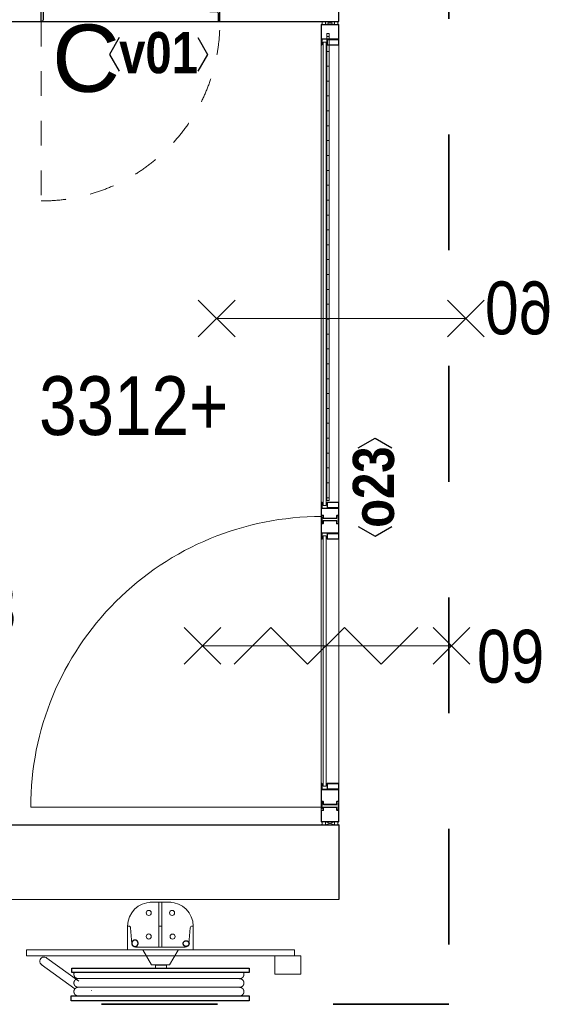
# Model space of a CAD drawing. Header units: millimetres. Extents: x 274611 to 571164, y 158736 to 298905.
# Tile 170 of 172: x 549992 to 551767, y 233790 to 237098. Entities that reach past the tile are written whole.
import ezdxf
from ezdxf.enums import TextEntityAlignment as Align

# ---------------------------------------------------------------- set-up
doc = ezdxf.new("R2010")
doc.units = ezdxf.units.MM
doc.header["$LTSCALE"] = 400
doc.header["$PDMODE"] = 1
doc.header["$PDSIZE"] = 15
doc.linetypes.add('STYLE_01', pattern=[0.416641, 0.208282, -0.208359])
doc.linetypes.add('STYLE_22', pattern=[1.944444, 0.972222, -0.972222])
for name, color, linetype, lineweight in [('BA-blusmiddelen', 7, 'Continuous', 15), ('BA-Brandveiligheid', 7, 'Continuous', 15), ('Fragmentaanduiding', 1, 'STYLE_22', 35), ('Kozijnmerken', 43, 'Continuous', 9), ('leuning', 43, 'Continuous', 5), ('mat-beton (ihwg)', 5, 'Continuous', 25), ('mat-glas-vert', 5, 'Continuous', 15), ('mat-isolatie', 140, 'Continuous', 15), ('MAT-kit', 140, 'Continuous', 5), ('mat-kunststof', 43, 'Continuous', 9), ('mat-multiplex-hor', 140, 'Continuous', 15), ('mat-staal', 5, 'Continuous', 25), ('None', 7, 'Continuous', 9), ('Ruimtenummers', 5, 'Continuous', 25), ('Tekst', 140, 'Continuous', 15)]:
    doc.layers.add(name, color=color, linetype=linetype, lineweight=lineweight)
doc.styles.add('Arial', font='arial.ttf', dxfattribs={"height": 211.666667})
doc.styles.add('Arial Narrow', font='ARIALN.TTF', dxfattribs={"height": 222.25})
doc.styles.add('Arial Narrow (bold)', font='ARIALNB.TTF', dxfattribs={"height": 172.861111})

# ---------------------------------------------------------------- blocks, each defined once
blk = doc.blocks.new('*X672')
at = {"layer": 'None', "lineweight": 5}
for p, q in [((42657.68, 35000), (42650.18, 35000)), ((42657.68, 34950), (42650.18, 34950)), ((42657.68, 34900), (42650.18, 34900)), ((42657.68, 34850), (42650.18, 34850)), ((42657.68, 34800), (42650.18, 34800)), ((42657.68, 34750), (42650.18, 34750)), ((42657.68, 34700), (42650.18, 34700)), ((42657.68, 34650), (42650.18, 34650)), ((42657.68, 34600), (42650.18, 34600)), ((42657.68, 34550), (42650.18, 34550)), ((42657.68, 34500), (42650.18, 34500)), ((42657.68, 34450), (42650.18, 34450)), ((42657.68, 34400), (42650.18, 34400)), ((42657.68, 34350), (42650.18, 34350)), ((42657.68, 34300), (42650.18, 34300)), ((42657.68, 34250), (42650.18, 34250)), ((42657.68, 34200), (42650.18, 34200)), ((42657.68, 34150), (42650.18, 34150)), ((42657.68, 34100), (42650.18, 34100)), ((42657.68, 34050), (42650.18, 34050)), ((42657.68, 34000), (42650.18, 34000)), ((42657.68, 33950), (42650.18, 33950)), ((42657.68, 33900), (42650.18, 33900)), ((42657.68, 33850), (42650.18, 33850)), ((42657.68, 33800), (42650.18, 33800)), ((42657.68, 33750), (42650.18, 33750)), ((42657.68, 33700), (42650.18, 33700)), ((42657.68, 33650), (42650.18, 33650)), ((42657.68, 33600), (42650.18, 33600)), ((42657.68, 33550), (42650.18, 33550)), ((42657.68, 33500), (42650.18, 33500)), ((42657.68, 33450), (42650.18, 33450))]:
    blk.add_line(p, q, dxfattribs=at)
blk = doc.blocks.new('*U673')
at = {"layer": 'mat-kunststof', "lineweight": 9}
blk.add_lwpolyline([(42676.2, 35050.3), (42676.2, 35040.3), (42645.6, 35040.3), (42645.6, 35050.3)], close=True, dxfattribs=at)
at = {"layer": 'None', "lineweight": 9}
blk.add_lwpolyline([(42676.2, 35050.3), (42645.6, 35040.3), (42645.6, 35050.3), (42676.2, 35040.3)], dxfattribs=at)
blk = doc.blocks.new('*U674')
at = {"layer": 'MAT-kit', "color": 9, "linetype": 'Continuous', "lineweight": 5}
for points in [[(42633.4, 35050.3), (42635.3, 35045), (42633.4, 35040.3), (42639.5, 35040.3), (42645.6, 35040.3), (42645.6, 35045.3), (42645.6, 35050.3), (42639.5, 35050.3), (42633.4, 35050.3)], [(42688.4, 35050.3), (42686.5, 35045), (42688.4, 35040.3), (42682.3, 35040.3), (42676.2, 35040.3), (42676.2, 35045.3), (42676.2, 35050.3), (42682.3, 35050.3), (42688.4, 35050.3)]]:
    blk.add_open_spline(points, degree=2, knots=[0, 0, 0, 0.229184, 0.229184, 0.5027, 0.5027, 0.726485, 0.726485, 1, 1, 1], dxfattribs=at)
at = {"layer": 'None', "color": 7}
blk.add_blockref('*U673', (0, 0), dxfattribs=at)
blk = doc.blocks.new('jan404.129')
at = {"layer": 'None', "lineweight": 15, "flags": 128}
for points in [[(-10, 14.85), (-10, -24.79), (10, -24.79), (10, 14.85)], [(8.5, 13.35), (8.5, -23.29), (-8.5, -23.29), (-8.5, 13.35)]]:
    blk.add_lwpolyline(points, close=True, dxfattribs=at)
blk = doc.blocks.new('*U675')
at = {"layer": 'None', "color": 7, "linetype": 'Continuous', "lineweight": 15}
for p, q in [((42632.6, 35040.3), (42689.6, 35040.3)), ((42631.1, 34972.4), (42631.1, 35038.8)), ((42632.6, 35038.8), (42689.6, 35038.8)), ((42632.6, 34990.9), (42632.6, 35038.8)), ((42689.6, 35038.8), (42689.6, 34992.4)), ((42691.1, 35038.8), (42691.1, 34992.4)), ((42632.6, 34972.4), (42632.6, 34990.9)), ((42689.6, 34992.4), (42634.1, 34992.4)), ((42689.6, 34990.9), (42634.1, 34990.9)), ((42634.1, 34990.9), (42634.1, 34972.4))]:
    blk.add_line(p, q, dxfattribs=at)
for centre, start, end in [((42632.6, 35038.8), 90, 180), ((42689.6, 35038.8), 0, 90), ((42634.1, 34990.9), 90, 180), ((42689.6, 34992.4), 270, 0), ((42632.6, 34972.4), 180, 270), ((42632.6, 34972.4), 270, 0)]:
    blk.add_arc(centre, 1.5, start, end, dxfattribs=at)
at = {"layer": 'None', "linetype": 'Continuous', "lineweight": 5}
blk.add_point((42666.1, 35040.3), dxfattribs=at)
at = {"layer": 'mat-staal', "color": 7, "rotation": 270}
blk.add_blockref('jan404.129', (42676.2, 34980.3), dxfattribs=at)
blk = doc.blocks.new('*U676')
at = {"layer": 'None', "color": 7, "linetype": 'Continuous', "lineweight": 15}
for p, q in [((42631.3, 32399.6), (42631.1, 32398.8)), ((42631.1, 32390.5), (42631.1, 32398.8)), ((42631.9, 32400.1), (42631.3, 32399.6)), ((42632.6, 32400.3), (42631.9, 32400.1)), ((42632.6, 32400.3), (42638.1, 32400.3)), ((42632.6, 32398.8), (42638.1, 32398.8)), ((42632.6, 32390.5), (42632.6, 32398.8)), ((42638.3, 32409.6), (42638.1, 32408.8)), ((42638.1, 32400.3), (42638.1, 32408.8)), ((42638.1, 32398.8), (42638.9, 32399)), ((42638.9, 32410.1), (42638.3, 32409.6)), ((42639.6, 32410.3), (42638.9, 32410.1)), ((42638.9, 32399), (42639.4, 32399.6)), ((42639.4, 32399.6), (42639.6, 32400.3)), ((42639.6, 32410.3), (42672.2, 32410.3)), ((42639.6, 32400.3), (42639.6, 32408.8)), ((42639.6, 32408.8), (42672.2, 32408.8)), ((42672.2, 32410.3), (42682.6, 32410.3)), ((42672.2, 32408.8), (42682.6, 32408.8)), ((42682.6, 32410.3), (42683.4, 32410.1)), ((42682.6, 32408.8), (42682.6, 32402.3)), ((42682.7, 32401.4), (42682.6, 32402.3)), ((42683.1, 32400.6), (42682.7, 32401.4)), ((42683.6, 32399.9), (42683.1, 32400.6)), ((42683.4, 32410.1), (42683.9, 32409.6)), ((42684.4, 32399.3), (42683.6, 32399.9)), ((42683.9, 32409.6), (42684.1, 32408.8)), ((42684.1, 32408.8), (42684.1, 32402.3)), ((42684.1, 32402.3), (42684.2, 32401.8)), ((42684.2, 32401.8), (42684.4, 32401.3)), ((42684.4, 32401.3), (42684.7, 32400.9)), ((42685.2, 32399), (42684.4, 32399.3)), ((42684.7, 32400.9), (42685.1, 32400.6)), ((42685.1, 32400.6), (42685.6, 32400.4)), ((42686.1, 32398.8), (42685.2, 32399)), ((42685.6, 32400.4), (42686.1, 32400.3)), ((42686.1, 32400.3), (42686.6, 32400.4)), ((42686.1, 32398.8), (42687, 32399)), ((42686.6, 32400.4), (42687.1, 32400.6)), ((42687, 32399), (42687.9, 32399.3)), ((42687.1, 32400.6), (42687.5, 32400.9)), ((42687.5, 32400.9), (42687.8, 32401.3)), ((42687.8, 32401.3), (42688, 32401.8)), ((42687.9, 32399.3), (42688.6, 32399.9)), ((42688, 32401.8), (42688.1, 32402.3)), ((42688.3, 32422.6), (42688.1, 32421.8)), ((42688.1, 32402.3), (42688.1, 32421.8)), ((42688.9, 32423.1), (42688.3, 32422.6)), ((42688.6, 32399.9), (42689.1, 32400.6)), ((42689.6, 32423.3), (42688.9, 32423.1)), ((42689.1, 32400.6), (42689.5, 32401.4)), ((42689.5, 32401.4), (42689.6, 32402.3)), ((42689.6, 32423.3), (42690.4, 32423.1)), ((42689.6, 32421.8), (42689.6, 32402.3)), ((42689.6, 32402.3), (42689.6, 32390.5)), ((42690.4, 32423.1), (42690.9, 32422.6)), ((42690.9, 32422.6), (42691.1, 32421.8)), ((42691.1, 32421.8), (42691.1, 32390.5)), ((42631.1, 32361.8), (42631.1, 32390.5)), ((42631.1, 32361.8), (42631.3, 32361.1)), ((42631.3, 32361.1), (42631.9, 32360.5)), ((42631.9, 32360.5), (42632.6, 32360.3)), ((42632.6, 32361.8), (42632.6, 32390.5)), ((42672.2, 32361.8), (42632.6, 32361.8)), ((42672.2, 32360.3), (42632.6, 32360.3)), ((42689.6, 32361.8), (42672.2, 32361.8)), ((42689.6, 32360.3), (42672.2, 32360.3)), ((42689.6, 32390.5), (42689.6, 32361.8)), ((42689.6, 32360.3), (42690.4, 32360.5)), ((42690.4, 32360.5), (42690.9, 32361.1)), ((42690.9, 32361.1), (42691.1, 32361.8)), ((42691.1, 32390.5), (42691.1, 32361.8))]:
    blk.add_line(p, q, dxfattribs=at)
blk = doc.blocks.new('*U677')
at = {"layer": 'None', "linetype": 'Continuous', "lineweight": 5}
blk.add_point((42691.1, 32388.3), dxfattribs=at)
at = {"layer": 'None', "color": 7}
blk.add_blockref('*U676', (0, 0), dxfattribs=at)
blk = doc.blocks.new('*U678')
at = {"layer": 'None', "color": 7, "linetype": 'Continuous', "lineweight": 15}
for p, q in [((42631.1, 32406.8), (42631.1, 32490.3)), ((42631.3, 32489.6), (42631.1, 32488.8)), ((42631.1, 32470.3), (42631.1, 32488.8)), ((42631.9, 32490.1), (42631.3, 32489.6)), ((42632.6, 32490.3), (42631.9, 32490.1)), ((42633.4, 32490.1), (42632.6, 32490.3)), ((42632.6, 32426.3), (42632.6, 32490.3)), ((42632.6, 32470.3), (42632.6, 32488.8)), ((42632.6, 32470.3), (42632.8, 32469.6)), ((42632.8, 32469.6), (42633.4, 32469)), ((42633.9, 32489.6), (42633.4, 32490.1)), ((42633.4, 32469), (42634.1, 32468.8)), ((42634.1, 32488.8), (42633.9, 32489.6)), ((42634.1, 32488.8), (42634.1, 32470.3)), ((42634.1, 32470.3), (42652.3, 32470.3)), ((42634.1, 32468.8), (42652.3, 32468.8)), ((42652.3, 32470.3), (42689.6, 32470.3)), ((42652.3, 32468.8), (42689.6, 32468.8)), ((42689.6, 32470.3), (42690.4, 32470.1)), ((42689.6, 32468.8), (42689.6, 32429.8)), ((42690.4, 32470.1), (42690.9, 32469.6)), ((42690.9, 32469.6), (42691.1, 32468.8)), ((42691.1, 32488.8), (42691.1, 32429.8)), ((42632.7, 32427.3), (42632.6, 32426.3)), ((42632.6, 32426.3), (42632.6, 32406.8)), ((42633.1, 32428.1), (42632.7, 32427.3)), ((42633.6, 32428.8), (42633.1, 32428.1)), ((42634.4, 32429.4), (42633.6, 32428.8)), ((42634.2, 32426.9), (42634.1, 32426.3)), ((42634.1, 32426.3), (42634.1, 32406.8)), ((42634.4, 32427.3), (42634.2, 32426.9)), ((42635.2, 32429.7), (42634.4, 32429.4)), ((42634.7, 32427.8), (42634.4, 32427.3)), ((42635.1, 32428.1), (42634.7, 32427.8)), ((42635.6, 32428.3), (42635.1, 32428.1)), ((42636.1, 32429.8), (42635.2, 32429.7)), ((42636.1, 32428.3), (42635.6, 32428.3)), ((42636.1, 32429.8), (42637, 32429.7)), ((42636.6, 32428.3), (42636.1, 32428.3)), ((42637.1, 32428.1), (42636.6, 32428.3)), ((42637, 32429.7), (42637.9, 32429.4)), ((42637.5, 32427.8), (42637.1, 32428.1)), ((42637.8, 32427.3), (42637.5, 32427.8)), ((42638, 32426.9), (42637.8, 32427.3)), ((42637.9, 32429.4), (42638.6, 32428.8)), ((42638.1, 32426.3), (42638, 32426.9)), ((42638.1, 32419.8), (42638.1, 32426.3)), ((42638.6, 32428.8), (42639.1, 32428.1)), ((42639.1, 32428.1), (42639.5, 32427.3)), ((42639.5, 32427.3), (42639.6, 32426.3)), ((42639.6, 32419.8), (42639.6, 32426.3)), ((42682.8, 32429.1), (42682.6, 32428.3)), ((42682.6, 32428.3), (42682.6, 32419.8)), ((42683.4, 32429.6), (42682.8, 32429.1)), ((42684.1, 32429.8), (42683.4, 32429.6)), ((42689.6, 32429.8), (42684.1, 32429.8)), ((42684.1, 32428.3), (42684.1, 32419.8)), ((42689.6, 32428.3), (42684.1, 32428.3)), ((42689.6, 32428.3), (42690.4, 32428.5)), ((42690.4, 32428.5), (42690.9, 32429.1)), ((42690.9, 32429.1), (42691.1, 32429.8)), ((42631.3, 32406.1), (42631.1, 32406.8)), ((42631.9, 32405.5), (42631.3, 32406.1)), ((42632.6, 32405.3), (42631.9, 32405.5)), ((42632.6, 32405.3), (42633.4, 32405.5)), ((42633.4, 32405.5), (42633.9, 32406.1)), ((42633.9, 32406.1), (42634.1, 32406.8)), ((42638.1, 32419.8), (42638.3, 32419.1)), ((42638.3, 32419.1), (42638.9, 32418.5)), ((42638.9, 32418.5), (42639.6, 32418.3)), ((42652.3, 32419.8), (42639.6, 32419.8)), ((42652.3, 32418.3), (42639.6, 32418.3)), ((42682.6, 32419.8), (42652.3, 32419.8)), ((42682.6, 32418.3), (42652.3, 32418.3)), ((42682.6, 32418.3), (42683.4, 32418.5)), ((42683.4, 32418.5), (42683.9, 32419.1)), ((42683.9, 32419.1), (42684.1, 32419.8))]:
    blk.add_line(p, q, dxfattribs=at)
at = {"layer": 'mat-staal', "color": 7, "rotation": 270}
blk.add_blockref('jan404.129', (42676.3, 32480.3), dxfattribs=at)
blk = doc.blocks.new('*U679')
at = {"layer": 'None'}
blk.add_blockref('*U678', (0, 0), dxfattribs=at)
blk = doc.blocks.new('*U680')
at = {"layer": 'mat-kunststof', "lineweight": 9}
blk.add_lwpolyline([(42676.2, 32350.3), (42676.2, 32360.3), (42645.6, 32360.3), (42645.6, 32350.3)], close=True, dxfattribs=at)
at = {"layer": 'None', "lineweight": 9}
blk.add_lwpolyline([(42676.2, 32350.3), (42645.6, 32360.3), (42645.6, 32350.3), (42676.2, 32360.3)], dxfattribs=at)
blk = doc.blocks.new('*U681')
at = {"layer": 'MAT-kit', "color": 9, "linetype": 'Continuous', "lineweight": 5}
for points in [[(42633.4, 32350.3), (42635.3, 32355.7), (42633.4, 32360.3), (42639.5, 32360.3), (42645.6, 32360.3), (42645.6, 32355.3), (42645.6, 32350.3), (42639.5, 32350.3), (42633.4, 32350.3)], [(42688.4, 32350.3), (42686.5, 32355.7), (42688.4, 32360.3), (42682.3, 32360.3), (42676.2, 32360.3), (42676.2, 32355.3), (42676.2, 32350.3), (42682.3, 32350.3), (42688.4, 32350.3)]]:
    blk.add_open_spline(points, degree=2, knots=[0, 0, 0, 0.229184, 0.229184, 0.5027, 0.5027, 0.726485, 0.726485, 1, 1, 1], dxfattribs=at)
at = {"layer": 'None', "color": 7}
blk.add_blockref('*U680', (0, 0), dxfattribs=at)
blk = doc.blocks.new('*U682')
at = {"layer": 'None', "color": 7, "linetype": 'Continuous', "lineweight": 15}
for p, q in [((42631.3, 33434.6), (42631.1, 33433.8)), ((42631.1, 33433.8), (42631.1, 33405.2)), ((42631.9, 33435.1), (42631.3, 33434.6)), ((42632.6, 33435.3), (42631.9, 33435.1)), ((42632.6, 33435.3), (42633.4, 33435.1)), ((42632.6, 33435.3), (42632.6, 33405.2)), ((42632.6, 33433.8), (42632.6, 33415.3)), ((42633.4, 33435.1), (42633.9, 33434.6)), ((42633.9, 33434.6), (42634.1, 33433.8)), ((42634.1, 33415.3), (42634.1, 33433.8)), ((42631.1, 33405.2), (42631.1, 33391.3)), ((42631.3, 33390.6), (42631.1, 33391.3)), ((42631.3, 33386.1), (42631.1, 33385.3)), ((42631.9, 33390), (42631.3, 33390.6)), ((42631.9, 33386.6), (42631.3, 33386.1)), ((42632.6, 33389.8), (42631.9, 33390)), ((42632.6, 33386.8), (42631.9, 33386.6)), ((42632.8, 33414.6), (42632.6, 33415.3)), ((42632.6, 33405.2), (42632.6, 33391.3)), ((42632.6, 33391.3), (42638.1, 33391.3)), ((42632.6, 33389.8), (42638.1, 33389.8)), ((42632.6, 33386.8), (42633.4, 33386.6)), ((42633.4, 33414), (42632.8, 33414.6)), ((42634.1, 33413.8), (42633.4, 33414)), ((42633.4, 33386.6), (42633.9, 33386.1)), ((42633.9, 33386.1), (42634.1, 33385.3)), ((42672.2, 33415.3), (42634.1, 33415.3)), ((42672.2, 33413.8), (42634.1, 33413.8)), ((42638.1, 33391.3), (42638.9, 33391.1)), ((42638.1, 33389.8), (42638.1, 33381.3)), ((42638.9, 33391.1), (42639.4, 33390.6)), ((42639.4, 33390.6), (42639.6, 33389.8)), ((42639.6, 33389.8), (42639.6, 33381.3)), ((42689.6, 33415.3), (42672.2, 33415.3)), ((42689.6, 33413.8), (42672.2, 33413.8)), ((42682.7, 33388.8), (42682.6, 33387.8)), ((42682.6, 33381.3), (42682.6, 33387.8)), ((42683.1, 33389.6), (42682.7, 33388.8)), ((42683.6, 33390.3), (42683.1, 33389.6)), ((42684.4, 33390.9), (42683.6, 33390.3)), ((42684.1, 33387.8), (42684.2, 33388.4)), ((42684.1, 33381.3), (42684.1, 33387.8)), ((42684.2, 33388.4), (42684.4, 33388.8)), ((42685.2, 33391.2), (42684.4, 33390.9)), ((42684.4, 33388.8), (42684.7, 33389.3)), ((42684.7, 33389.3), (42685.1, 33389.6)), ((42685.1, 33389.6), (42685.6, 33389.8)), ((42686.1, 33391.3), (42685.2, 33391.2)), ((42685.6, 33389.8), (42686.1, 33389.8)), ((42686.1, 33391.3), (42687, 33391.2)), ((42686.1, 33389.8), (42686.6, 33389.8)), ((42686.6, 33389.8), (42687.1, 33389.6)), ((42687, 33391.2), (42687.9, 33390.9)), ((42687.1, 33389.6), (42687.5, 33389.3)), ((42687.5, 33389.3), (42687.8, 33388.8)), ((42687.8, 33388.8), (42688, 33388.4)), ((42687.9, 33390.9), (42688.6, 33390.3)), ((42688, 33388.4), (42688.1, 33387.8)), ((42688.1, 33387.8), (42688.1, 33368.3)), ((42688.6, 33390.3), (42689.1, 33389.6)), ((42689.1, 33389.6), (42689.5, 33388.8)), ((42689.5, 33388.8), (42689.6, 33387.8)), ((42689.6, 33415.3), (42690.4, 33415.1)), ((42689.6, 33405.2), (42689.6, 33413.8)), ((42689.6, 33387.8), (42689.6, 33405.2)), ((42689.6, 33368.3), (42689.6, 33387.8)), ((42690.4, 33415.1), (42690.9, 33414.6)), ((42690.9, 33414.6), (42691.1, 33413.8)), ((42691.1, 33405.2), (42690.9, 33414.6)), ((42691.1, 33368.3), (42691.1, 33405.2)), ((42631.1, 33385.3), (42631.1, 33310.3)), ((42632.6, 33365.8), (42632.6, 33385.3)), ((42632.7, 33364.9), (42632.6, 33365.8)), ((42632.6, 33365.8), (42632.6, 33310.3)), ((42633.1, 33364.1), (42632.7, 33364.9)), ((42633.6, 33363.4), (42633.1, 33364.1)), ((42634.4, 33362.8), (42633.6, 33363.4)), ((42634.1, 33365.8), (42634.1, 33385.3)), ((42634.2, 33365.3), (42634.1, 33365.8)), ((42634.4, 33364.8), (42634.2, 33365.3)), ((42634.7, 33364.4), (42634.4, 33364.8)), ((42635.2, 33362.5), (42634.4, 33362.8)), ((42635.1, 33364.1), (42634.7, 33364.4)), ((42635.6, 33363.9), (42635.1, 33364.1)), ((42636.1, 33362.3), (42635.2, 33362.5)), ((42636.1, 33363.8), (42635.6, 33363.9)), ((42636.6, 33363.9), (42636.1, 33363.8)), ((42636.1, 33362.3), (42637, 33362.5)), ((42637.1, 33364.1), (42636.6, 33363.9)), ((42637, 33362.5), (42637.9, 33362.8)), ((42637.5, 33364.4), (42637.1, 33364.1)), ((42637.8, 33364.8), (42637.5, 33364.4)), ((42638, 33365.3), (42637.8, 33364.8)), ((42637.9, 33362.8), (42638.6, 33363.4)), ((42638.1, 33365.8), (42638, 33365.3)), ((42638.3, 33380.6), (42638.1, 33381.3)), ((42638.1, 33372.3), (42638.3, 33373.1)), ((42638.1, 33372.3), (42638.1, 33365.8)), ((42638.9, 33380), (42638.3, 33380.6)), ((42638.3, 33373.1), (42638.9, 33373.6)), ((42638.6, 33363.4), (42639.1, 33364.1)), ((42639.6, 33379.8), (42638.9, 33380)), ((42638.9, 33373.6), (42639.6, 33373.8)), ((42639.1, 33364.1), (42639.5, 33364.9)), ((42639.5, 33364.9), (42639.6, 33365.8)), ((42639.6, 33381.3), (42672.2, 33381.3)), ((42639.6, 33379.8), (42672.2, 33379.8)), ((42652.3, 33373.8), (42639.6, 33373.8)), ((42639.6, 33372.3), (42639.6, 33365.8)), ((42652.3, 33372.3), (42639.6, 33372.3)), ((42682.6, 33373.8), (42652.3, 33373.8)), ((42682.6, 33372.3), (42652.3, 33372.3)), ((42672.2, 33381.3), (42682.6, 33381.3)), ((42672.2, 33379.8), (42682.6, 33379.8)), ((42682.6, 33379.8), (42683.4, 33380)), ((42682.6, 33373.8), (42683.4, 33373.6)), ((42682.6, 33363.8), (42682.6, 33372.3)), ((42682.8, 33363.1), (42682.6, 33363.8)), ((42683.4, 33362.5), (42682.8, 33363.1)), ((42683.4, 33380), (42683.9, 33380.6)), ((42683.4, 33373.6), (42683.9, 33373.1)), ((42684.1, 33362.3), (42683.4, 33362.5)), ((42683.9, 33380.6), (42684.1, 33381.3)), ((42683.9, 33373.1), (42684.1, 33372.3)), ((42684.1, 33363.8), (42684.1, 33372.3)), ((42689.6, 33363.8), (42684.1, 33363.8)), ((42689.6, 33362.3), (42684.1, 33362.3)), ((42688.3, 33367.6), (42688.1, 33368.3)), ((42688.9, 33367), (42688.3, 33367.6)), ((42689.6, 33366.8), (42688.9, 33367)), ((42689.6, 33366.8), (42690.4, 33367)), ((42689.6, 33363.8), (42690.4, 33363.6)), ((42689.6, 33311.8), (42689.6, 33362.3)), ((42690.4, 33367), (42690.9, 33367.6)), ((42690.4, 33363.6), (42690.9, 33363.1)), ((42690.9, 33367.6), (42691.1, 33368.3)), ((42690.9, 33363.1), (42691.1, 33362.3)), ((42691.1, 33311.8), (42691.1, 33362.3)), ((42631.1, 33330.3), (42631.1, 33311.8)), ((42632.6, 33330.3), (42632.8, 33331.1)), ((42632.6, 33330.3), (42632.6, 33311.8)), ((42632.8, 33331.1), (42633.4, 33331.7)), ((42633.4, 33331.7), (42634.1, 33331.8)), ((42634.1, 33331.8), (42652.3, 33331.8)), ((42634.1, 33311.8), (42634.1, 33330.3)), ((42634.1, 33330.3), (42652.3, 33330.3)), ((42652.3, 33331.8), (42689.6, 33331.8)), ((42652.3, 33330.3), (42689.6, 33330.3)), ((42689.6, 33330.3), (42690.4, 33330.5)), ((42690.4, 33330.5), (42690.9, 33331.1)), ((42690.9, 33331.1), (42691.1, 33331.8)), ((42631.3, 33311.1), (42631.1, 33311.8)), ((42631.9, 33310.5), (42631.3, 33311.1)), ((42632.6, 33310.3), (42631.9, 33310.5)), ((42633.4, 33310.5), (42632.6, 33310.3)), ((42633.9, 33311.1), (42633.4, 33310.5)), ((42634.1, 33311.8), (42633.9, 33311.1))]:
    blk.add_line(p, q, dxfattribs=at)
at = {"layer": 'None', "linetype": 'Continuous', "lineweight": 5}
blk.add_point((42691.1, 33407.3), dxfattribs=at)
at = {"layer": 'mat-staal', "color": 7, "xscale": -1, "rotation": 270}
for p in [(42676.2, 33425.3), (42676.3, 33320.3)]:
    blk.add_blockref('jan404.129', p, dxfattribs=at)
blk = doc.blocks.new('*U683')
at = {"layer": 'mat-glas-vert', "color": 140, "lineweight": 15}
for points in [[(42657.7, 33440.8), (42657.7, 35010.4), (42650.2, 35010.4), (42650.2, 33440.8)], [(42647.7, 33423.8), (42647.7, 34980.3), (42637.7, 34980.3), (42637.7, 33423.8)], [(42647.7, 32480.3), (42647.7, 33322.4), (42637.7, 33322.4), (42637.7, 32480.3)]]:
    blk.add_lwpolyline(points, close=True, dxfattribs=at)
at = {"layer": 'None', "color": 43, "linetype": 'Continuous', "lineweight": 9}
blk.add_line((42632.6, 32410.3), (41655.7, 32410.3), dxfattribs=at)
at = {"layer": 'None', "lineweight": 9}
blk.add_lwpolyline([(42691.1, 35040.3), (42631.1, 35040.3), (42631.1, 32360.3), (42691.1, 32360.3)], close=True, dxfattribs=at)
at = {"layer": 'None', "color": 43, "linetype": 'Continuous', "lineweight": 9}
blk.add_arc((42631.9, 32410.5), 976.3, 89.9541, 180.0123, dxfattribs=at)
at = {"layer": 'mat-glas-vert', "color": 140}
blk.add_blockref('*X672', (0, 0), dxfattribs=at)
at = {"layer": 'mat-staal', "color": 7}
for name in ['*U674', '*U681']:
    blk.add_blockref(name, (0, 0), dxfattribs=at)
at = {"layer": 'None', "color": 7}
for name in ['*U675', '*U682', '*U679', '*U677']:
    blk.add_blockref(name, (0, 0), dxfattribs=at)
blk = doc.blocks.new('*U684')
at = {"layer": 'None', "color": 7}
blk.add_blockref('*U683', (0, 0), dxfattribs=at)
blk = doc.blocks.new('*U25')
at = {"layer": 'None', "color": 140, "linetype": 'Continuous', "lineweight": 15, "flags": 128}
blk.add_lwpolyline([(-21.4, 110), (58.6, 110), (58.6, 106.7, -0.391021), (52.6, 100.2), (-0.9, 95.9, 0.391021), (-12.4, 83.5), (-12.4, -83.5, 0.391021), (-0.9, -95.9), (52.6, -100.2, -0.391021), (58.6, -106.7), (58.6, -110), (-21.4, -110)], format="xyb", close=True, dxfattribs=at)
blk = doc.blocks.new('*U26')
at = {"layer": 'None', "color": 253, "linetype": 'Continuous', "lineweight": 5}
for p, q in [((96.625, -278), (96.625, 266)), ((125.704, -278), (125.704, 266)), ((50.42, -31.849), (50.42, 29))]:
    blk.add_line(p, q, dxfattribs=at)
at = {"layer": 'None', "color": 140, "linetype": 'Continuous', "lineweight": 15}
for p, q in [((50.42, 29), (1.453, 57.31)), ((0, -61), (50.42, -31.849))]:
    blk.add_line(p, q, dxfattribs=at)
at = {"layer": 'None', "color": 92, "linetype": 'Continuous', "lineweight": 25}
for points in [[(60.916, 296), (76.476, 296), (76.476, -300), (60.916, -300)], [(154.785, 296), (171.344, 296), (171.344, -302), (154.785, -302)]]:
    blk.add_lwpolyline(points, close=True, dxfattribs=at)
at = {"layer": 'None', "color": 253, "linetype": 'Continuous', "lineweight": 5}
blk.add_lwpolyline([(50.929, 18), (60.916, 18), (60.916, -18), (50.929, -18)], close=True, dxfattribs=at)
for points, knots in [([(96.866, 264), (96.866, 268.997), (93.792, 272.9335), (90.718, 276.87), (85.875, 278.0735), (81.032, 279.277), (76.476, 277.238)], [0, 0, 0, 0.333549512, 0.333549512, 0.666828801, 0.666828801, 1, 1, 1]), ([(125.825, 264), (125.825, 267.886), (123.8855, 271.2505), (121.946, 274.615), (118.586, 276.5575), (115.226, 278.5), (107.466, 278.5), (104.106, 276.5575), (100.746, 274.615), (98.806, 271.2505), (96.866, 267.886), (96.866, 264)], [0, 0, 0, 0.166769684, 0.166769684, 0.333423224, 0.333423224, 0.499994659, 0.666566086, 0.666566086, 0.833226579, 0.833226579, 1, 1, 1]), ([(154.785, 264), (154.785, 267.886), (152.845, 271.2505), (150.905, 274.615), (147.5455, 276.5575), (144.186, 278.5), (140.306, 278.5), (136.426, 278.5), (133.066, 276.5575), (129.706, 274.615), (127.7655, 271.2505), (125.825, 267.886), (125.825, 264)], [0, 0, 0, 0.166772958, 0.166772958, 0.333424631, 0.333424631, 0.499985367, 0.499985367, 0.666556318, 0.666556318, 0.833223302, 0.833223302, 1, 1, 1]), ([(76.477, -291.432), (81.039, -293.343), (85.8175, -292.072), (90.596, -290.801), (93.6105, -286.876), (96.625, -282.951), (96.625, -278)], [0, 0, 0, 0.333165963, 0.333165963, 0.666458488, 0.666458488, 1, 1, 1]), ([(96.625, -278), (96.625, -281.901), (98.573, -285.2795), (100.521, -288.658), (103.895, -290.609), (107.269, -292.56), (111.165, -292.56), (115.061, -292.56), (118.435, -290.609), (121.809, -288.658), (123.7565, -285.2795), (125.704, -281.901), (125.704, -278)], [0, 0, 0, 0.166754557, 0.166754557, 0.333426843, 0.333426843, 0.500005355, 0.500005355, 0.666583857, 0.666583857, 0.833249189, 0.833249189, 1, 1, 1]), ([(125.704, -278), (125.704, -281.901), (127.6525, -285.2795), (129.601, -288.658), (132.975, -290.609), (136.349, -292.56), (140.245, -292.56), (144.141, -292.56), (147.5145, -290.609), (150.888, -288.658), (152.836, -285.2795), (154.784, -281.901), (154.784, -278)], [0, 0, 0, 0.166757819, 0.166757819, 0.333436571, 0.333436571, 0.500014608, 0.500014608, 0.666582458, 0.666582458, 0.833245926, 0.833245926, 1, 1, 1])]:
    blk.add_open_spline(points, degree=2, knots=knots, dxfattribs=at)
blk = doc.blocks.new('BSH')
at = {"layer": 'None', "color": 140, "linetype": 'Continuous', "lineweight": 15}
for p, q in [((0, -61), (0, 111.155)), ((-159.8585, -36.7557), (-159.8585, 32.756)), ((-80, -6.8893), (-80, 2.8892))]:
    blk.add_line(p, q, dxfattribs=at)
at = {"layer": 'None', "color": 253, "linetype": 'Continuous', "lineweight": 5}
for p, q in [((135.277, -233.0824), (136.142, -233.8294)), ((27.7468, -383.0008), (105.0969, -276.5164)), ((130.6676, -289.4337), (48.7568, -402.0618))]:
    blk.add_line(p, q, dxfattribs=at)
at = {"layer": 'None', "color": 140, "linetype": 'Continuous', "lineweight": 15}
for points in [[(20, 469.75), (82, 469.75), (82, 382.75), (20, 382.75)], [(0, 448), (20, 448), (20, -452), (0, -452)], [(-160, 2.8892), (-9, 2.8892), (-9, -6.8893), (-160, -6.8893)]]:
    blk.add_lwpolyline(points, close=True, dxfattribs=at)
at = {"layer": 'None', "color": 8, "linetype": 'Continuous', "lineweight": 5}
for centre in [(-124, 37.275), (-44.5, 38.775), (-124, -41.275), (-45, -41.275)]:
    blk.add_circle(centre, 8.5, dxfattribs=at)
at = {"layer": 'None', "color": 140, "linetype": 'Continuous', "lineweight": 15}
for centre, start, end in [((-80, 28), 90, 180), ((-80, -32), 180, 270)]:
    blk.add_arc(centre, 80, start, end, dxfattribs=at)
at = {"layer": 'None', "color": 9, "linetype": 'Continuous', "lineweight": 5}
blk.add_arc((38.2528, -392.5302), 14.18399, 137.79060093, 325.77092307, dxfattribs=at)
at = {"layer": 'None', "color": 92, "linetype": 'Continuous', "lineweight": 25}
for points, knots in [([(-11.70075, 86.5025), (-12.2626, 89.0317), (-14.0137, 90.9408), (-15.7648, 92.8499), (-18.23575, 93.6275), (-20.7067, 94.4051), (-23.236, 93.84325), (-25.7653, 93.2814), (-27.67445, 91.53015), (-29.5836, 89.7789), (-30.36125, 87.3079), (-31.1389, 84.8369), (-30.57705, 82.3077), (-30.0152, 79.7785), (-28.26385, 77.8694), (-26.5125, 75.9603), (-24.0415, 75.1827), (-21.5705, 74.4051), (-19.0412, 74.96695), (-16.5119, 75.5288), (-14.60305, 77.28005), (-12.6942, 79.0313), (-11.91655, 81.5023), (-11.1389, 83.9733), (-11.70075, 86.5025)], [0, 0, 0, 0.0833344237, 0.0833344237, 0.1666618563, 0.1666618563, 0.2499968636, 0.2499968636, 0.3333348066, 0.3333348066, 0.4166657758, 0.4166657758, 0.5000000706, 0.5000000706, 0.583336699, 0.583336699, 0.666668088, 0.666668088, 0.7500039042, 0.7500039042, 0.8333377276, 0.8333377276, 0.9166657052, 0.9166657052, 1, 1, 1]), ([(-11.75695, -89.71225), (-12.375, -92.4944), (-14.3012, -94.5944), (-16.2274, -96.6944), (-18.94545, -97.54975), (-21.6635, -98.4051), (-24.4457, -97.78705), (-27.2279, -97.169), (-29.328, -95.24265), (-31.4281, -93.3163), (-32.2835, -90.5982), (-33.1389, -87.8801), (-32.52085, -85.09795), (-31.9028, -82.3158), (-29.97635, -80.2158), (-28.0499, -78.1158), (-25.3318, -77.26045), (-22.6137, -76.4051), (-19.83145, -77.02315), (-17.0492, -77.6412), (-14.94945, -79.56755), (-12.8497, -81.4939), (-11.9943, -84.212), (-11.1389, -86.9301), (-11.75695, -89.71225)], [0, 0, 0, 0.083334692, 0.083334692, 0.1666618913, 0.1666618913, 0.2499964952, 0.2499964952, 0.3333343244, 0.3333343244, 0.4166651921, 0.4166651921, 0.4999998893, 0.4999998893, 0.5833365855, 0.5833365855, 0.6666673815, 0.6666673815, 0.7500034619, 0.7500034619, 0.8333376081, 0.8333376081, 0.9166653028, 0.9166653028, 1, 1, 1])]:
    blk.add_open_spline(points, degree=2, knots=knots, dxfattribs=at)
at = {"layer": 'None', "color": 7}
blk.add_blockref('*U26', (0, 0), dxfattribs=at)
at = {"layer": 'None', "color": 140, "rotation": 180}
blk.add_blockref('*U25', (-21.4, -2), dxfattribs=at)
blk = doc.blocks.new('Kozijnmerk 50')
at = {"layer": 'Kozijnmerken', "color": 92, "linetype": 'Continuous', "lineweight": 25}
for points in [[(-132.2, 50.6), (-164.8, -5.8), (-132.2, -62.1)], [(132.2, 50.6), (164.8, -5.8), (132.2, -62.1)]]:
    blk.add_lwpolyline(points, dxfattribs=at)
at = {"layer": 'None', "color": 43, "style": 'Arial Narrow (bold)'}
blk.add_attdef('merk', text='', height=138.3, dxfattribs=at).set_placement((0, 0), align=Align.MIDDLE_CENTER)
blk = doc.blocks.new('060min X')
at = {"layer": 'BA-Brandveiligheid', "color": 7, "linetype": 'Continuous', "lineweight": 15}
for p, q in [((-480.2, 61.7), (-356.7, -61.7)), ((-480.2, -61.7), (-356.7, 61.7)), ((480.2, 61.7), (356.7, -61.7)), ((480.2, -61.7), (356.7, 61.7)), ((-418.5, 0), (418.5, 0))]:
    blk.add_line(p, q, dxfattribs=at)
at = {"layer": 'BA-Brandveiligheid', "color": 43, "insert": (-709.2, 124.2), "char_height": 177.8, "attachment_point": 1, "style": 'Arial Narrow'}
blk.add_mtext('60', dxfattribs=at)
blk = doc.blocks.new('060min zelfsluitend X')
at = {"layer": 'BA-Brandveiligheid', "color": 7, "linetype": 'Continuous', "lineweight": 15}
for p, q in [((-480.2, 61.7), (-356.7, -61.7)), ((-480.2, -61.7), (-356.7, 61.7)), ((480.2, 61.7), (356.7, -61.7)), ((480.2, -61.7), (356.7, 61.7))]:
    blk.add_line(p, q, dxfattribs=at)
at = {"layer": 'None', "color": 7, "linetype": 'Continuous', "lineweight": 15}
for p, q in [((-305.3, -61.7), (-181.8, 61.7)), ((-58.3, -61.7), (-181.8, 61.7)), ((-58.3, -61.7), (65.2, 61.7)), ((188.6, -61.7), (65.2, 61.7)), ((188.6, -61.7), (312.1, 61.7)), ((-418.5, 0), (418.5, 0))]:
    blk.add_line(p, q, dxfattribs=at)
at = {"layer": 'BA-Brandveiligheid', "color": 43, "insert": (-730.2, 124.2), "char_height": 177.8, "attachment_point": 1, "style": 'Arial Narrow'}
blk.add_mtext('60', dxfattribs=at)
blk = doc.blocks.new('*U338')
at = {"layer": 'None', "color": 8, "linetype": 'Continuous', "lineweight": 5, "flags": 128}
blk.add_lwpolyline([(0, 0, 0.473833), (11.3, 13.9), (2.8, 56.1, -0.473833), (14.1, 70, -0.473833), (25.5, 56.1), (16.9, 13.9, 0.473833), (28.3, 0, 0.473833), (39.6, 13.9), (31.1, 56.1, -0.473833), (42.4, 70, -0.473833), (53.7, 56.1), (45.2, 13.9, 0.473833), (56.5, 0, 0.473833), (67.9, 13.9), (59.3, 56.1, -0.473833), (70.7, 70, -0.473833), (82, 56.1), (73.4, 13.9, 0.473833), (84.8, 0, 0.473833), (96.1, 13.9), (87.6, 56.1, -0.473833), (98.9, 70, -0.473833), (110.2, 56.1), (101.7, 13.9, 0.473833), (113, 0, 0.473833), (124.4, 13.9), (115.8, 56.1, -0.473833), (127.2, 70, -0.473833), (138.5, 56.1), (130, 13.9, 0.473833), (141.3, 0, 0.473833), (152.6, 13.9), (144.1, 56.1, -0.473833), (155.4, 70, -0.473833), (166.8, 56.1), (158.2, 13.9, 0.473833), (169.6, 0, 0.473833), (180.9, 13.9), (172.4, 56.1, -0.473833), (183.7, 70, -0.473833), (195, 56.1), (186.5, 13.9, 0.473833), (197.8, 0, 0.473833), (209.2, 13.9), (200.6, 56.1, -0.473833), (212, 70, -0.473833), (223.3, 56.1), (214.8, 13.9, 0.473833), (226.1, 0, 0.473833), (237.4, 13.9), (228.9, 56.1, -0.473833), (240.2, 70, -0.473833), (251.6, 56.1), (243, 13.9, 0.473833), (254.3, 0, 0.473833), (265.7, 13.9), (257.1, 56.1, -0.473833), (268.5, 70, -0.473833), (279.8, 56.1), (271.3, 13.9, 0.473833), (282.6, 0, 0.473833), (293.9, 13.9), (285.4, 56.1, -0.473833), (296.7, 70, -0.473833), (308.1, 56.1), (299.5, 13.9, 0.473833), (310.9, 0, 0.473833), (322.2, 13.9), (313.7, 56.1, -0.473833), (325, 70, -0.473833), (336.3, 56.1), (327.8, 13.9, 0.473833), (339.1, 0, 0.473833), (350.5, 13.9), (341.9, 56.1, -0.473833), (353.3, 70, -0.473833), (364.6, 56.1), (356.1, 13.9, 0.473833), (367.4, 0, 0.473833), (378.7, 13.9), (370.2, 56.1, -0.473833), (381.5, 70, -0.473833), (392.9, 56.1), (384.3, 13.9, 0.473833), (395.7, 0, 0.473833), (407, 13.9), (398.4, 56.1, -0.473833), (409.8, 70, -0.473833), (421.1, 56.1), (412.6, 13.9, 0.473833), (423.9, 0, 0.473833), (435.2, 13.9), (426.7, 56.1, -0.473833), (438, 70, -0.473833), (449.4, 56.1), (440.8, 13.9, 0.473833), (452.2, 0, 0.473833), (463.5, 13.9), (455, 56.1, -0.473833), (466.3, 70, -0.473833), (477.6, 56.1), (469.1, 13.9, 0.473833), (480.4, 0, 0.473833), (491.8, 13.9), (483.2, 56.1, -0.473833), (494.6, 70, -0.473833), (505.9, 56.1), (497.4, 13.9, 0.473833), (508.7, 0, 0.473833), (520, 13.9), (511.5, 56.1, -0.473833), (522.8, 70, -0.473833), (534.2, 56.1), (525.6, 13.9, 0.473833), (537, 0, 0.473833), (548.3, 13.9), (539.8, 56.1, -0.473833), (551.1, 70, -0.473833), (562.4, 56.1), (553.9, 13.9, 0.473833), (565.2, 0, 0.473833), (576.6, 13.9), (568, 56.1, -0.473833), (579.3, 70, -0.473833), (590.7, 56.1), (582.1, 13.9, 0.473833), (593.5, 0, 0.473833), (604.8, 13.9), (596.3, 56.1, -0.473833), (607.6, 70, -0.473833), (618.9, 56.1), (610.4, 13.9, 0.473833), (621.7, 0, 0.473833), (633.1, 13.9), (624.5, 56.1, -0.473833), (635.9, 70, -0.473833), (647.2, 56.1), (638.7, 13.9, 0.473833), (650, 0, 0.473833)], format="xyb", dxfattribs=at)
blk = doc.blocks.new('*U332')
at = {"layer": 'BA-blusmiddelen', "color": 140, "linetype": 'Continuous', "lineweight": 9}
for points in [[(60, 0), (60, 16.1), (43.9, 43.9), (16.1, 60), (-16.1, 60), (-43.9, 43.9), (-60, 16.1), (-60, -16.1), (-43.9, -43.9), (-16.1, -60), (16.1, -60), (43.9, -43.9), (60, -16.1), (60, 0)], [(-60, 0), (-60, -16.1), (-43.9, -43.9), (-16.1, -60), (16.1, -60), (43.9, -43.9), (60, -16.1), (60, 0)]]:
    blk.add_open_spline(points, degree=2, dxfattribs=at)
blk = doc.blocks.new('DBL')
at = {"layer": 'None', "color": 7}
blk.add_blockref('*U332', (0, 0), dxfattribs=at)
blk = doc.blocks.new('*X339')
at = {"layer": 'None', "lineweight": 5}
blk.add_line((-223.6, 130), (-220, 133.6), dxfattribs=at)
blk = doc.blocks.new('*U340')
at = {"layer": 'None', "color": 8, "linetype": 'Continuous', "lineweight": 5, "flags": 128}
blk.add_lwpolyline([(0, 0, 0.475385), (11.6, 14.2), (2.9, 55.8, -0.475385), (14.5, 70, -0.475385), (26.1, 55.8), (17.4, 14.2, 0.475385), (29, 0, 0.475385), (40.6, 14.2), (31.9, 55.8, -0.475385), (43.5, 70, -0.475385), (55.1, 55.8), (46.4, 14.2, 0.475385), (58, 0, 0.475385), (69.6, 14.2), (60.9, 55.8, -0.475385), (72.5, 70, -0.475385), (84.1, 55.8), (75.4, 14.2, 0.475385), (87, 0, 0.475385), (98.6, 14.2), (89.9, 55.8, -0.475385), (101.5, 70, -0.475385), (113.1, 55.8), (104.4, 14.2, 0.475385), (116, 0, 0.475385), (127.6, 14.2), (118.9, 55.8, -0.475385), (130.5, 70, -0.475385), (142.1, 55.8), (133.4, 14.2, 0.475385), (145, 0, 0.475385)], format="xyb", dxfattribs=at)
blk = doc.blocks.new('*U341')
at = {"layer": 'mat-staal', "lineweight": 25, "flags": 128}
blk.add_lwpolyline([(0, 0), (0, 40), (0, 40, -0.414214), (6, 34), (6, 12, 0.414214), (12, 6), (34, 6, -0.414214), (40, 0)], format="xyb", close=True, dxfattribs=at)
blk = doc.blocks.new('*U342')
at = {"layer": 'mat-staal', "lineweight": 25, "flags": 128}
blk.add_lwpolyline([(0, 0), (0, 40), (0, 40, -0.414214), (6, 34), (6, 12, 0.414214), (12, 6), (34, 6, -0.414214), (40, 0)], format="xyb", close=True, dxfattribs=at)
blk = doc.blocks.new('*X343')
at = {"layer": 'None', "lineweight": 5}
blk.add_line((-236.4, -590), (-220, -573.6), dxfattribs=at)
blk = doc.blocks.new('*U344')
at = {"layer": 'None', "color": 8, "linetype": 'Continuous', "lineweight": 5, "flags": 128}
blk.add_lwpolyline([(0, 0, 0.475385), (11.6, 14.2), (2.9, 55.8, -0.475385), (14.5, 70, -0.475385), (26.1, 55.8), (17.4, 14.2, 0.475385), (29, 0, 0.475385), (40.6, 14.2), (31.9, 55.8, -0.475385), (43.5, 70, -0.475385), (55.1, 55.8), (46.4, 14.2, 0.475385), (58, 0, 0.475385), (69.6, 14.2), (60.9, 55.8, -0.475385), (72.5, 70, -0.475385), (84.1, 55.8), (75.4, 14.2, 0.475385), (87, 0, 0.475385), (98.6, 14.2), (89.9, 55.8, -0.475385), (101.5, 70, -0.475385), (113.1, 55.8), (104.4, 14.2, 0.475385), (116, 0, 0.475385), (127.6, 14.2), (118.9, 55.8, -0.475385), (130.5, 70, -0.475385), (142.1, 55.8), (133.4, 14.2, 0.475385), (145, 0, 0.475385)], format="xyb", dxfattribs=at)
blk = doc.blocks.new('DBL G (2D)')
at = {"layer": 'BA-blusmiddelen', "color": 43, "linetype": 'STYLE_01', "lineweight": 9}
blk.add_line((-520, 105), (-1122.5, 105), dxfattribs=at)
blk.add_arc((-522.9, 105), 600, 179.9993, 270, dxfattribs=at)
at = {"layer": 'leuning', "color": 140, "linetype": 'Continuous', "lineweight": 15}
for p, q in [((0, 225), (-270, 225)), ((-25, 200), (-270, 200)), ((-25, -590), (-25, 200)), ((0, -615), (0, 225)), ((-95, 130), (-270, 130)), ((-120, 105), (-270, 105)), ((-120, -495), (-120, 105)), ((-95, -520), (-95, 130)), ((-270, -495), (-120, -495)), ((-270, -520), (-95, -520)), ((-270, -590), (-25, -590)), ((-270, -615), (0, -615))]:
    blk.add_line(p, q, dxfattribs=at)
at = {"layer": 'mat-beton (ihwg)', "lineweight": 25}
for points in [[(-520, 105), (-395, 105), (-395, 105), (-270, 105)], [(-520, -495), (-395, -495), (-395, -495), (-270, -495)]]:
    blk.add_lwpolyline(points, dxfattribs=at)
at = {"layer": 'mat-multiplex-hor', "lineweight": 15}
for points in [[(-270, 200), (-270, 130), (-220, 130), (-220, 200)], [(-75, 200), (-75, 130), (-25, 130), (-25, 200)], [(-270, -590), (-270, -520), (-220, -520), (-220, -590)], [(-75, -590), (-75, -520), (-25, -520), (-25, -590)]]:
    blk.add_lwpolyline(points, close=True, dxfattribs=at)
at = {"layer": 'None', "color": 8, "linetype": 'Continuous', "lineweight": 5}
for p, q in [((-270, -135), (-270, 105)), ((-270, -495), (-270, -255))]:
    blk.add_line(p, q, dxfattribs=at)
at = {"layer": 'None', "color": 43, "linetype": 'Continuous', "lineweight": 9}
for p, q in [((-195, -135), (-434.3, -135)), ((-195, -255), (-434.3, -255))]:
    blk.add_line(p, q, dxfattribs=at)
for points in [[(-520, 105), (-480, 105), (-480, -495), (-520, -495)], [(-456.3, -119.5), (-434.3, -119.5), (-434.3, -269.5), (-456.3, -269.5)]]:
    blk.add_lwpolyline(points, close=True, dxfattribs=at)
blk.add_circle((-195, -195), 60, dxfattribs=at)
at = {"layer": 'BA-blusmiddelen', "color": 7}
blk.add_blockref('DBL', (-195, -195), dxfattribs=at)
at = {"layer": 'mat-isolatie', "color": 8}
for name, p, rotation in [('*U340', (-220, 130), 359.9999667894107), ('*U338', (-25, -520), 90)]:
    blk.add_blockref(name, p, dxfattribs=dict(at, rotation=rotation))
at = {"layer": 'mat-isolatie', "color": 8, "xscale": -1, "rotation": 180.0000332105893}
blk.add_blockref('*U344', (-220, -520), dxfattribs=at)
at = {"layer": 'mat-multiplex-hor'}
for name in ['*X339', '*X343']:
    blk.add_blockref(name, (0, 0), dxfattribs=at)
at = {"layer": 'mat-staal', "rotation": 180}
blk.add_blockref('*U341', (-480, 105), dxfattribs=at)
at = {"layer": 'mat-staal', "xscale": -1}
blk.add_blockref('*U342', (-480, -495), dxfattribs=at)

msp = doc.modelspace()

# ---------------------------------------------------------------- linework, layer by layer
at = {"layer": 'Fragmentaanduiding', "lineweight": 35}
msp.add_lwpolyline([(545360.18474, 237490.20829), (551433.42348, 237490.20829), (551433.42348, 233789.50829), (545360.18474, 233790.20829)], close=True, dxfattribs=at)
at = {"layer": 'mat-beton (ihwg)', "lineweight": 25}
for p, q in [((551064.22537, 237091.95664), (551064.22537, 237341.95664)), ((546064.22537, 237091.95664), (551064.22537, 237091.95664)), ((546064.22537, 234391.93973), (551064.39387, 234392.3035)), ((551064.41206, 234142.3035), (551064.39387, 234392.3035)), ((546064.22537, 234141.93973), (551064.41206, 234142.3035))]:
    msp.add_line(p, q, dxfattribs=at)

# ---------------------------------------------------------------- block references
at = {"layer": 'Kozijnmerken', "color": 7}
msp.add_blockref('Kozijnmerk 50', (550458.06929, 236987.5109), dxfattribs=at).add_auto_attribs({'merk': 'v01'})
at = {"layer": 'Kozijnmerken', "color": 7, "rotation": 90}
msp.add_blockref('Kozijnmerk 50', (551179.70699, 235527.5109), dxfattribs=at).add_auto_attribs({'merk': 'o23'})
at = {"layer": 'None', "color": 7}
for name, p, rotation in [('DBL G (2D)', (550169.19228, 237611.95664), 90), ('BSH', (550466.41055, 233972.42869), 270)]:
    msp.add_blockref(name, p, dxfattribs=dict(at, rotation=rotation))
msp.add_blockref('*U684', (508373.12537, 202041.95664), dxfattribs=at)
at = {"layer": 'None', "color": 7, "xscale": -1}
msp.add_blockref('060min X', (551071.68474, 236094.40436), dxfattribs=at)
at = {"layer": 'Tekst', "color": 7, "rotation": 180}
msp.add_blockref('060min zelfsluitend X', (551023.98474, 234994.58445), dxfattribs=at)

# ---------------------------------------------------------------- texts
at = {"layer": 'BA-blusmiddelen', "color": 43, "insert": (550100.5325, 237081.71736), "char_height": 225.77778, "attachment_point": 1, "style": 'Arial'}
msp.add_mtext('C', dxfattribs=at)
at = {"layer": 'Ruimtenummers', "insert": (549451.61856, 235208.23442), "char_height": 169.333333, "attachment_point": 1, "style": 'Arial Narrow'}
msp.add_mtext('G1.53', dxfattribs=at)
at = {"layer": 'Tekst', "color": 92, "insert": (550056.88933, 235900.09553), "char_height": 197.555556, "attachment_point": 1, "style": 'Arial Narrow'}
msp.add_mtext('3312+', dxfattribs=at)

doc.saveas('drawing.dxf')
